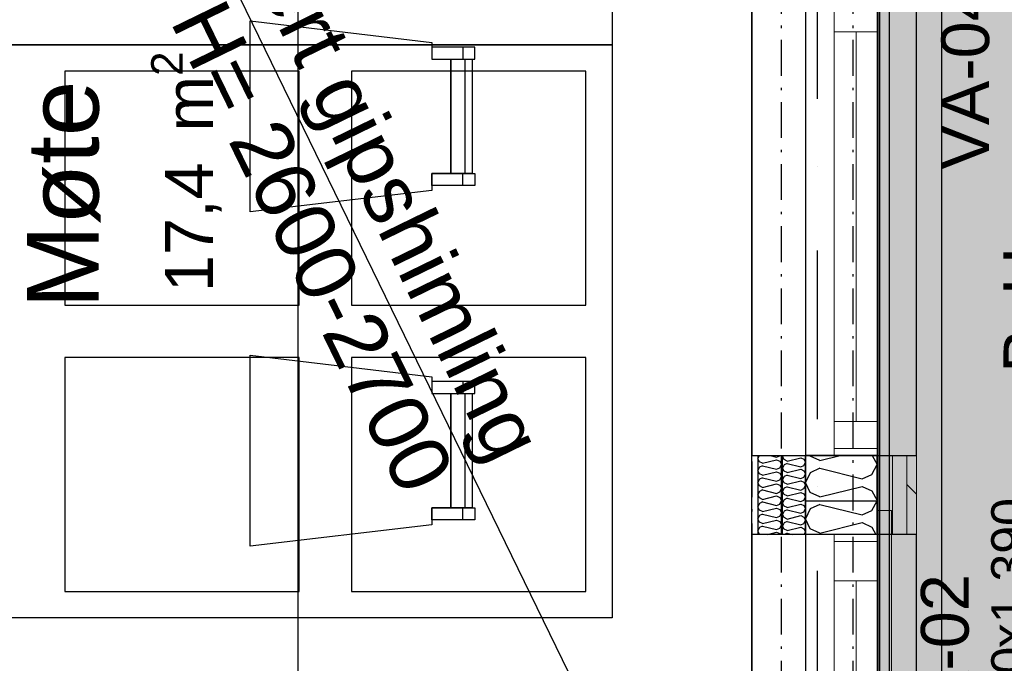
# Model space of a CAD drawing. Header units: millimetres. Extents: x -173281 to 144469, y -85977 to 83288.
# Tile 173 of 256: x -63123 to -61062, y -33917 to -32569. Entities that reach past the tile are written whole.
import ezdxf
from ezdxf.enums import TextEntityAlignment as Align

# ---------------------------------------------------------------- set-up
doc = ezdxf.new("R2010")
doc.units = ezdxf.units.MM
doc.header["$LTSCALE"] = 0.5
doc.header["$MEASUREMENT"] = 0
for name, pattern in [('Akselinje', [1500, 1000, -200, 100, -200]), ('Over snittplan', [260, 150, -50, 10, -50]), ('PLINE', [0]), ('Prikk & stiplet', [1340.555525, 705.555534, -352.777767, 0, -282.222223])]:
    doc.linetypes.add(name, pattern=pattern)
for name, color, linetype in [('223- Bjelker', 7, 'Continuous'), ('232- Ikke-bærende yttervegger', 7, 'Continuous'), ('232- Ikke-bærende yttervegger (Skravur)', 7, 'Continuous'), ('232- Ikke-bærende yttervegger (Skravur)(Nye konstruksjoner)', 7, 'Continuous'), ('232- Ikke-bærende yttervegger(Nye konstruksjoner)', 7, 'Continuous'), ('235- Utvendig kledning og overflate (Skravur)(Nye konstruksjoner)', 7, 'Continuous'), ('244- Vinduer_ dører_ foldevegger(Nye konstruksjoner)', 7, 'Continuous'), ('252- Gulv på grunn_ bunnplate', 7, 'Continuous'), ('256- Faste himlinger og overflatebehandling(Nye konstruksjoner)', 7, 'Continuous'), ('68-- Inventar (løst)(Nye konstruksjoner)', 7, 'Continuous'), ('82-- Modullinjer', 7, 'Continuous'), ('852- Teknisk_symbolsk informasjon_ bygning(Nye konstruksjoner)', 7, 'Continuous'), ('862- M___Nettoareal(Nye konstruksjoner)', 7, 'Continuous'), ('862- M___Nettoareal(Polylinje)(Nye konstruksjoner)', 7, 'Continuous'), ('862- M___Nettoareal(Tekst)(Nye konstruksjoner)', 7, 'Continuous')]:
    doc.layers.add(name, color=color, linetype=linetype)
for name, color, linetype, lineweight in [('234- Vinduer_ dører_ porter(Nye konstruksjoner)', 7, 'Continuous', 0), ('235- Utvendig kledning og overflate(Nye konstruksjoner)', 7, 'Continuous', 0), ('236- Innvendig kledning og overflate(Nye konstruksjoner)', 7, 'Continuous', 0)]:
    doc.layers.add(name, color=color, linetype=linetype, lineweight=lineweight)
doc.styles.add('GENERATED_STYLE_1', font='arial.ttf')
doc.styles.add('GENERATED_STYLE_2', font='arial.ttf')

# ---------------------------------------------------------------- blocks, each defined once
blk = doc.blocks.new('Møte_A-131_14', base_point=(-62705.9, -32058.9))
at = {"layer": '862- M___Nettoareal(Polylinje)(Nye konstruksjoner)', "linetype": 'PLINE', "flags": 128}
blk.add_lwpolyline([(-61590.7, -34721.9), (-61590.7, -29724.4), (-65073.2, -29724.4), (-65073.2, -34721.9)], close=True, dxfattribs=at)
at = {"layer": '862- M___Nettoareal(Tekst)(Nye konstruksjoner)', "insert": (-62847.8, -33139.8), "char_height": 100, "attachment_point": 1, "rotation": 90, "style": 'GENERATED_STYLE_1'}
blk.add_mtext('\\A1;{\\pql;\\pt0,12050;\\fArial|b0|i0|c0|p0;\\W1.000000;17,4\\fArial|b0|i0|c0|p0;\\W1.000000;\\A1{\\H.66x;\\S^  ;}\\fArial|b0|i0|c0|p0;\\W1.000000; m\\fArial|b0|i0|c0|p0;\\W1.000000;\\A1{\\H.66x;\\S2^  ;}}', dxfattribs=at)
at = {"layer": '862- M___Nettoareal(Tekst)(Nye konstruksjoner)', "style": 'GENERATED_STYLE_1'}
for tag, height, p in [('DUMMY_862', 150, (-63107.8, -32671.2)), ('ROOM_NAME', 150, (-63107.8, -33174.1)), ('DUMMY_861', 100, (-63265, -32773.9)), ('ROOM_NUMBER', 100, (-63265, -33162.7)), ('DUMMY_863', 100, (-62872.1, -33139.8))]:
    blk.add_attdef(tag, text='', height=height, rotation=90, dxfattribs=at).set_placement(p, align=Align.TOP_LEFT)
blk = doc.blocks.new('*X410')
at = {"layer": '232- Ikke-bærende yttervegger (Skravur)', "linetype": 'PLINE'}
for p, q in [((-61448, -33584.4), (-61468.4, -33593.7)), ((-61448, -33584.4), (-61360, -33606.4)), ((-61339.7, -33597.2), (-61328.4, -33576.9)), ((-61468.4, -33593.7), (-61478.2, -33614.4)), ((-61360, -33606.4), (-61339.7, -33597.2)), ((-61468.4, -33635.1), (-61478.2, -33614.4)), ((-61448, -33644.4), (-61360, -33622.4)), ((-61360, -33622.4), (-61339.7, -33631.6)), ((-61339.7, -33631.6), (-61331.2, -33646.9)), ((-61448, -33644.4), (-61468.4, -33635.1))]:
    blk.add_line(p, q, dxfattribs=at)
blk = doc.blocks.new('Vindustempel[39]', base_point=(-61328.2, -32721.9))
at = {"layer": '852- Teknisk_symbolsk informasjon_ bygning(Nye konstruksjoner)', "char_height": 100, "attachment_point": 1, "rotation": 90, "style": 'GENERATED_STYLE_1'}
for s, insert in [('\\A1;{\\pql;\\pt0,50;\\fArial|b0|i0|c0|p0;\\W1.000000;x1\xa0390\\fArial|b0|i0|c0|p0;\\W1.000000;\\A1{\\H.66x;\\S^  ;}\\fArial|b0|i0|c0|p0;\\W1.000000;\\fArial|b0|i0|c0|p0;\\W1.000000;\\A1{\\H.66x;\\S^  ;}}', (-61041, -32569.5)), ('\\A1;{\\pql;\\pt0,50;\\fArial|b0|i0|c0|p0;\\W1.000000;1\xa0490\\fArial|b0|i0|c0|p0;\\W1.000000;\\A1{\\H.66x;\\S^  ;}\\fArial|b0|i0|c0|p0;\\W1.000000;\\fArial|b0|i0|c0|p0;\\W1.000000;\\A1{\\H.66x;\\S^  ;}}', (-61041, -32912.7))]:
    blk.add_mtext(s, dxfattribs=dict(at, insert=insert))
at = {"layer": '852- Teknisk_symbolsk informasjon_ bygning(Nye konstruksjoner)', "style": 'GENERATED_STYLE_1'}
for tag, p in [('DUMMY_233', (-61063.9, -32157.8)), ('DUMMY_239', (-60435.3, -32912.7)), ('DUMMY_235', (-60749.6, -32935.6)), ('DUMMY_237', (-60592.4, -32935.6)), ('strSillValue', (-60906.7, -32935.6)), ('strUnitPrefix', (-61063.9, -33309)), ('DUMMY_234', (-60749.6, -33286.1)), ('DUMMY_236', (-60592.4, -33286.1)), ('DUMMY_238', (-60435.3, -33286.1)), ('strSillPrefix', (-60906.7, -33309))]:
    blk.add_attdef(tag, text='', height=100, rotation=90, dxfattribs=at).set_placement(p, align=Align.TOP_LEFT)
at = {"layer": '852- Teknisk_symbolsk informasjon_ bygning(Nye konstruksjoner)', "style": 'GENERATED_STYLE_2'}
blk.add_attdef('AC_WIDO_ID', text='', height=100, rotation=90, dxfattribs=at).set_placement((-61063.9, -32689.3), align=Align.BOTTOM_CENTER)
blk = doc.blocks.new('Vindu to-fags[43]')
at = {"layer": '234- Vinduer_ dører_ porter(Nye konstruksjoner)', "linetype": 'PLINE'}
for p, q in [((-61478.2, -33481.9), (-61478.2, -31961.9)), ((-61418.2, -31961.9), (-61418.2, -31976.9)), ((-61328.2, -33481.9), (-61328.2, -31961.9)), ((-61326.2, -31976.9), (-61326.2, -31961.9)), ((-61418.2, -31976.9), (-61418.2, -32058.9)), ((-61418.2, -31976.9), (-61326.2, -31976.9)), ((-61326.2, -32058.9), (-61326.2, -31976.9)), ((-61418.2, -32058.9), (-61326.2, -32058.9)), ((-61418.2, -32058.9), (-61418.2, -32512.9)), ((-61372.2, -32512.9), (-61372.2, -32058.9)), ((-61326.2, -32512.9), (-61326.2, -32058.9)), ((-61326.2, -32512.9), (-61418.2, -32512.9)), ((-61418.2, -32512.9), (-61418.2, -32566.9)), ((-61326.2, -32566.9), (-61326.2, -32512.9)), ((-61418.2, -32566.9), (-61418.2, -32594.9)), ((-61326.2, -32594.9), (-61326.2, -32566.9)), ((-61418.2, -32594.9), (-61326.2, -32594.9)), ((-61418.2, -32594.9), (-61418.2, -33410.9)), ((-61372.2, -33410.9), (-61372.2, -32594.9)), ((-61326.2, -33410.9), (-61326.2, -32594.9)), ((-61326.2, -33410.9), (-61418.2, -33410.9)), ((-61418.2, -33410.9), (-61418.2, -33466.9)), ((-61326.2, -33466.9), (-61326.2, -33410.9)), ((-61418.2, -33466.9), (-61418.2, -33481.9)), ((-61418.2, -33466.9), (-61326.2, -33466.9)), ((-61326.2, -33481.9), (-61326.2, -33466.9))]:
    blk.add_line(p, q, dxfattribs=at)
at = {"layer": '244- Vinduer_ dører_ foldevegger(Nye konstruksjoner)', "linetype": 'PLINE'}
for p, q in [((-61418.2, -31961.9), (-61478.2, -31961.9)), ((-61328.2, -31961.9), (-61418.2, -31961.9)), ((-61328.2, -31961.9), (-61418.2, -31961.9)), ((-61328.2, -31961.9), (-61328.2, -31954.9)), ((-61328.2, -31961.9), (-61328.2, -31954.9)), ((-61418.2, -33481.9), (-61478.2, -33481.9)), ((-61328.2, -33481.9), (-61418.2, -33481.9)), ((-61328.2, -33481.9), (-61418.2, -33481.9)), ((-61328.2, -33481.9), (-61328.2, -33488.9)), ((-61328.2, -33481.9), (-61328.2, -33488.9))]:
    blk.add_line(p, q, dxfattribs=at)
at = {"layer": '852- Teknisk_symbolsk informasjon_ bygning(Nye konstruksjoner)'}
ref = blk.add_blockref('Vindustempel[39]', (-61328.2, -32721.9), dxfattribs=at)
ref.add_attrib('AC_WIDO_ID', 'VA-04', dxfattribs={"color": 7, "height": 100, "rotation": 90, "style": 'GENERATED_STYLE_2'}).set_placement((-61063.9, -32689.3), align=Align.BOTTOM_CENTER)
ref.add_attrib('strUnitPrefix', 'BxH:', dxfattribs={"color": 7, "height": 100, "rotation": 90, "style": 'GENERATED_STYLE_1'}).set_placement((-61063.9, -33309), align=Align.TOP_LEFT)
ref.add_attrib('strSillValue', '910', dxfattribs={"color": 7, "height": 100, "rotation": 90, "style": 'GENERATED_STYLE_1'}).set_placement((-60906.7, -32935.6), align=Align.TOP_LEFT)
ref.add_attrib('strSillPrefix', 'Bh.:', dxfattribs={"color": 7, "height": 100, "rotation": 90, "style": 'GENERATED_STYLE_1'}).set_placement((-60906.7, -33309), align=Align.TOP_LEFT)
ref.add_attrib('DUMMY_235', '-', dxfattribs={"color": 7, "height": 100, "rotation": 90, "style": 'GENERATED_STYLE_1'}).set_placement((-60749.6, -32935.6), align=Align.TOP_LEFT)
ref.add_attrib('DUMMY_237', '-', dxfattribs={"color": 7, "height": 100, "rotation": 90, "style": 'GENERATED_STYLE_1'}).set_placement((-60592.4, -32935.6), align=Align.TOP_LEFT)
blk = doc.blocks.new('Vindustempel[41]', base_point=(-61328.2, -33956.9))
at = {"layer": '852- Teknisk_symbolsk informasjon_ bygning(Nye konstruksjoner)', "char_height": 75, "attachment_point": 1, "rotation": 90, "style": 'GENERATED_STYLE_1'}
for s, insert in [('\\A1;{\\pql;\\pt0,50;\\fArial|b0|i0|c0|p0;\\W1.000000;x1\xa0390\\fArial|b0|i0|c0|p0;\\W1.000000;\\A1{\\H.66x;\\S^  ;}\\fArial|b0|i0|c0|p0;\\W1.000000;\\fArial|b0|i0|c0|p0;\\W1.000000;\\A1{\\H.66x;\\S^  ;}}', (-61089.6, -33885.5)), ('\\A1;{\\pql;\\pt0,50;\\fArial|b0|i0|c0|p0;\\W1.000000;590\\fArial|b0|i0|c0|p0;\\W1.000000;\\A1{\\H.66x;\\S^  ;}\\fArial|b0|i0|c0|p0;\\W1.000000;\\fArial|b0|i0|c0|p0;\\W1.000000;\\A1{\\H.66x;\\S^  ;}}', (-61089.6, -34057.1)), ('\\A1;{\\pql;\\pt0,50;\\fArial|b0|i0|c0|p0;\\W1.000000;900\\fArial|b0|i0|c0|p0;\\W1.000000;\\A1{\\H.66x;\\S^  ;}\\fArial|b0|i0|c0|p0;\\W1.000000;\\fArial|b0|i0|c0|p0;\\W1.000000;\\A1{\\H.66x;\\S^  ;}}', (-60971.7, -34057.1))]:
    blk.add_mtext(s, dxfattribs=dict(at, insert=insert))
at = {"layer": '852- Teknisk_symbolsk informasjon_ bygning(Nye konstruksjoner)', "style": 'GENERATED_STYLE_1'}
for tag, p in [('DUMMY_233', (-61106.7, -33576.7)), ('DUMMY_234', (-60988.9, -33885.5)), ('DUMMY_236', (-60871, -34057.1)), ('DUMMY_238', (-60753.2, -34074.3)), ('DUMMY_240', (-60635.3, -34074.3)), ('strUnitPrefix', (-61106.7, -34354.3)), ('DUMMY_235', (-60871, -34337.2)), ('DUMMY_237', (-60753.2, -34337.2)), ('DUMMY_239', (-60635.3, -34337.2)), ('strSillPrefix', (-60988.9, -34354.3))]:
    blk.add_attdef(tag, text='', height=75, rotation=90, dxfattribs=at).set_placement(p, align=Align.TOP_LEFT)
at = {"layer": '852- Teknisk_symbolsk informasjon_ bygning(Nye konstruksjoner)', "style": 'GENERATED_STYLE_2'}
blk.add_attdef('AC_WIDO_ID', text='', height=100, rotation=90, dxfattribs=at).set_placement((-61106.7, -33924.3), align=Align.BOTTOM_CENTER)
blk = doc.blocks.new('Vindu[45]')
at = {"layer": '234- Vinduer_ dører_ porter(Nye konstruksjoner)', "linetype": 'PLINE'}
for p, q in [((-61328.2, -33596.9), (-61298.2, -33596.9)), ((-61298.2, -33596.9), (-61298.2, -34316.9)), ((-61478.2, -33646.9), (-61478.2, -34266.9)), ((-61418.2, -33661.9), (-61418.2, -33646.9)), ((-61328.2, -33646.9), (-61328.2, -34266.9)), ((-61326.2, -33646.9), (-61326.2, -33661.9)), ((-61418.2, -33743.9), (-61418.2, -33661.9)), ((-61418.2, -33661.9), (-61326.2, -33661.9)), ((-61326.2, -33661.9), (-61326.2, -33743.9)), ((-61326.2, -33743.9), (-61418.2, -33743.9)), ((-61418.2, -34169.9), (-61418.2, -33743.9)), ((-61372.2, -33743.9), (-61372.2, -34169.9)), ((-61326.2, -33743.9), (-61326.2, -34169.9)), ((-61418.2, -34251.9), (-61418.2, -34169.9)), ((-61418.2, -34169.9), (-61326.2, -34169.9)), ((-61326.2, -34169.9), (-61326.2, -34251.9)), ((-61418.2, -34266.9), (-61418.2, -34251.9)), ((-61418.2, -34251.9), (-61326.2, -34251.9)), ((-61326.2, -34251.9), (-61326.2, -34266.9)), ((-61298.2, -34316.9), (-61328.2, -34316.9))]:
    blk.add_line(p, q, dxfattribs=at)
at = {"layer": '244- Vinduer_ dører_ foldevegger(Nye konstruksjoner)', "linetype": 'PLINE'}
for p, q in [((-61328.2, -33646.9), (-61328.2, -33596.9)), ((-61418.2, -33646.9), (-61478.2, -33646.9)), ((-61328.2, -33646.9), (-61418.2, -33646.9)), ((-61328.2, -33646.9), (-61418.2, -33646.9)), ((-61418.2, -34266.9), (-61478.2, -34266.9)), ((-61328.2, -34266.9), (-61418.2, -34266.9)), ((-61328.2, -34266.9), (-61418.2, -34266.9)), ((-61328.2, -34266.9), (-61328.2, -34316.9))]:
    blk.add_line(p, q, dxfattribs=at)
at = {"layer": '852- Teknisk_symbolsk informasjon_ bygning(Nye konstruksjoner)'}
ref = blk.add_blockref('Vindustempel[41]', (-61328.2, -33956.9), dxfattribs=at)
ref.add_attrib('AC_WIDO_ID', 'VA-02', dxfattribs={"color": 7, "height": 100, "rotation": 90, "style": 'GENERATED_STYLE_2'}).set_placement((-61106.7, -33924.3), align=Align.BOTTOM_CENTER)
ref.add_attrib('strUnitPrefix', 'BxH:', dxfattribs={"color": 7, "height": 75, "rotation": 90, "style": 'GENERATED_STYLE_1'}).set_placement((-61106.7, -34354.3), align=Align.TOP_LEFT)
ref.add_attrib('strSillPrefix', 'Bh.:', dxfattribs={"color": 7, "height": 75, "rotation": 90, "style": 'GENERATED_STYLE_1'}).set_placement((-60988.9, -34354.3), align=Align.TOP_LEFT)
ref.add_attrib('DUMMY_238', '-', dxfattribs={"color": 7, "height": 75, "rotation": 90, "style": 'GENERATED_STYLE_1'}).set_placement((-60753.2, -34074.3), align=Align.TOP_LEFT)
ref.add_attrib('DUMMY_240', '-', dxfattribs={"color": 7, "height": 75, "rotation": 90, "style": 'GENERATED_STYLE_1'}).set_placement((-60635.3, -34074.3), align=Align.TOP_LEFT)
blk = doc.blocks.new('*X782')
at = {"layer": '232- Ikke-bærende yttervegger (Skravur)(Nye konstruksjoner)', "linetype": 'PLINE'}
for p, q in [((-61525.2, -33481.9), (-61526.2, -33483.9)), ((-61523, -33490.5), (-61526.2, -33483.9)), ((-61516.5, -33493.5), (-61488.4, -33486.4)), ((-61488.4, -33486.4), (-61481.9, -33489.4)), ((-61523, -33501.5), (-61526.2, -33508.2)), ((-61523, -33514.8), (-61526.2, -33508.2)), ((-61516.5, -33493.5), (-61523, -33490.5)), ((-61516.5, -33498.6), (-61523, -33501.5)), ((-61516.5, -33498.6), (-61488.4, -33505.6)), ((-61488.4, -33505.6), (-61481.9, -33502.6)), ((-61481.9, -33489.4), (-61478.2, -33496)), ((-61481.9, -33502.6), (-61478.2, -33496)), ((-61523, -33525.8), (-61526.2, -33532.4)), ((-61516.5, -33517.7), (-61523, -33514.8)), ((-61516.5, -33522.8), (-61523, -33525.8)), ((-61516.5, -33517.7), (-61488.4, -33510.7)), ((-61516.5, -33522.8), (-61488.4, -33529.9)), ((-61488.4, -33510.7), (-61481.9, -33513.7)), ((-61488.4, -33529.9), (-61481.9, -33526.9)), ((-61481.9, -33513.7), (-61478.2, -33520.3)), ((-61481.9, -33526.9), (-61478.2, -33520.3)), ((-61523, -33539.1), (-61526.2, -33532.4)), ((-61523, -33550.1), (-61526.2, -33556.7)), ((-61516.5, -33542), (-61523, -33539.1)), ((-61516.5, -33547.1), (-61523, -33550.1)), ((-61516.5, -33542), (-61488.4, -33535)), ((-61516.5, -33547.1), (-61488.4, -33554.2)), ((-61488.4, -33535), (-61481.9, -33537.9)), ((-61481.9, -33537.9), (-61478.2, -33544.6)), ((-61481.9, -33551.2), (-61478.2, -33544.6)), ((-61523, -33563.3), (-61526.2, -33556.7)), ((-61516.5, -33566.3), (-61523, -33563.3)), ((-61516.5, -33566.3), (-61488.4, -33559.3)), ((-61488.4, -33554.2), (-61481.9, -33551.2)), ((-61488.4, -33559.3), (-61481.9, -33562.2)), ((-61481.9, -33562.2), (-61478.2, -33568.9)), ((-61481.9, -33575.5), (-61478.2, -33568.9)), ((-61523, -33574.4), (-61526.2, -33581)), ((-61523, -33587.6), (-61526.2, -33581)), ((-61516.5, -33571.4), (-61523, -33574.4)), ((-61516.5, -33590.6), (-61523, -33587.6)), ((-61516.5, -33571.4), (-61488.4, -33578.4)), ((-61516.5, -33590.6), (-61488.4, -33583.6)), ((-61488.4, -33578.4), (-61481.9, -33575.5)), ((-61488.4, -33583.6), (-61481.9, -33586.5)), ((-61481.9, -33586.5), (-61478.2, -33593.1)), ((-61523, -33598.7), (-61526.2, -33605.3)), ((-61523, -33611.9), (-61526.2, -33605.3)), ((-61516.5, -33595.7), (-61523, -33598.7)), ((-61516.5, -33614.9), (-61523, -33611.9)), ((-61516.5, -33595.7), (-61488.4, -33602.7)), ((-61516.5, -33614.9), (-61488.4, -33607.8)), ((-61488.4, -33602.7), (-61481.9, -33599.8)), ((-61488.4, -33607.8), (-61481.9, -33610.8)), ((-61481.9, -33599.8), (-61478.2, -33593.1)), ((-61481.9, -33610.8), (-61478.2, -33617.4)), ((-61523, -33622.9), (-61526.2, -33629.6)), ((-61523, -33636.2), (-61526.2, -33629.6)), ((-61516.5, -33620), (-61523, -33622.9)), ((-61516.5, -33620), (-61488.4, -33627)), ((-61516.5, -33639.2), (-61488.4, -33632.1)), ((-61488.4, -33627), (-61481.9, -33624.1)), ((-61488.4, -33632.1), (-61481.9, -33635.1)), ((-61481.9, -33624.1), (-61478.2, -33617.4)), ((-61516.5, -33639.2), (-61523, -33636.2)), ((-61516.5, -33644.3), (-61522.4, -33646.9)), ((-61516.5, -33644.3), (-61505.8, -33646.9)), ((-61481.9, -33635.1), (-61478.2, -33641.7)), ((-61481.1, -33646.9), (-61478.2, -33641.7))]:
    blk.add_line(p, q, dxfattribs=at)
blk = doc.blocks.new('*X788')
at = {"layer": '232- Ikke-bærende yttervegger (Skravur)(Nye konstruksjoner)', "linetype": 'PLINE'}
for p, q in [((-61575.3, -33481.9), (-61578.2, -33487.9)), ((-61574.9, -33494.8), (-61578.2, -33487.9)), ((-61552.1, -33481.9), (-61538.8, -33485.3)), ((-61538.8, -33485.3), (-61532, -33482.2)), ((-61532, -33482.2), (-61531.9, -33481.9)), ((-61574.9, -33506.3), (-61578.2, -33513.2)), ((-61568.1, -33497.9), (-61574.9, -33494.8)), ((-61568.1, -33503.2), (-61574.9, -33506.3)), ((-61568.1, -33497.9), (-61538.8, -33490.6)), ((-61568.1, -33503.2), (-61538.8, -33510.6)), ((-61538.8, -33490.6), (-61532, -33493.7)), ((-61538.8, -33510.6), (-61532, -33507.5)), ((-61532, -33493.7), (-61528.2, -33500.6)), ((-61532, -33507.5), (-61528.2, -33500.6)), ((-61574.9, -33520.1), (-61578.2, -33513.2)), ((-61568.1, -33523.2), (-61574.9, -33520.1)), ((-61568.1, -33528.5), (-61574.9, -33531.6)), ((-61568.1, -33523.2), (-61538.8, -33515.9)), ((-61568.1, -33528.5), (-61538.8, -33535.9)), ((-61538.8, -33515.9), (-61532, -33519)), ((-61532, -33519), (-61528.2, -33525.9)), ((-61532, -33532.8), (-61528.2, -33525.9)), ((-61574.9, -33531.6), (-61578.2, -33538.5)), ((-61574.9, -33545.4), (-61578.2, -33538.5)), ((-61568.1, -33548.5), (-61574.9, -33545.4)), ((-61568.1, -33548.5), (-61538.8, -33541.2)), ((-61538.8, -33535.9), (-61532, -33532.8)), ((-61538.8, -33541.2), (-61532, -33544.2)), ((-61532, -33544.2), (-61528.2, -33551.2)), ((-61574.9, -33556.9), (-61578.2, -33563.8)), ((-61574.9, -33570.7), (-61578.2, -33563.8)), ((-61568.1, -33553.8), (-61574.9, -33556.9)), ((-61568.1, -33573.8), (-61574.9, -33570.7)), ((-61568.1, -33553.8), (-61538.8, -33561.1)), ((-61568.1, -33573.8), (-61538.8, -33566.5)), ((-61538.8, -33561.1), (-61532, -33558.1)), ((-61538.8, -33566.5), (-61532, -33569.5)), ((-61532, -33558.1), (-61528.2, -33551.2)), ((-61532, -33569.5), (-61528.2, -33576.4)), ((-61574.9, -33582.2), (-61578.2, -33589.1)), ((-61574.9, -33596), (-61578.2, -33589.1)), ((-61568.1, -33579.1), (-61574.9, -33582.2)), ((-61568.1, -33579.1), (-61538.8, -33586.4)), ((-61538.8, -33586.4), (-61532, -33583.4)), ((-61532, -33583.4), (-61528.2, -33576.4)), ((-61574.9, -33607.5), (-61578.2, -33614.4)), ((-61568.1, -33599.1), (-61574.9, -33596)), ((-61568.1, -33604.4), (-61574.9, -33607.5)), ((-61568.1, -33599.1), (-61538.8, -33591.8)), ((-61568.1, -33604.4), (-61538.8, -33611.7)), ((-61538.8, -33591.8), (-61532, -33594.8)), ((-61538.8, -33611.7), (-61532, -33608.6)), ((-61532, -33594.8), (-61528.2, -33601.7)), ((-61532, -33608.6), (-61528.2, -33601.7)), ((-61574.9, -33621.3), (-61578.2, -33614.4)), ((-61568.1, -33624.4), (-61574.9, -33621.3)), ((-61568.1, -33629.7), (-61574.9, -33632.8)), ((-61568.1, -33624.4), (-61538.8, -33617)), ((-61568.1, -33629.7), (-61538.8, -33637)), ((-61538.8, -33617), (-61532, -33620.1)), ((-61532, -33620.1), (-61528.2, -33627)), ((-61532, -33633.9), (-61528.2, -33627)), ((-61574.9, -33632.8), (-61578.2, -33639.7)), ((-61574.9, -33646.6), (-61578.2, -33639.7)), ((-61574.1, -33646.9), (-61574.9, -33646.6)), ((-61557.2, -33646.9), (-61538.8, -33642.3)), ((-61538.8, -33637), (-61532, -33633.9)), ((-61538.8, -33642.3), (-61532, -33645.4)), ((-61532, -33645.4), (-61531.2, -33646.9))]:
    blk.add_line(p, q, dxfattribs=at)
blk = doc.blocks.new('*X1137')
at = {"layer": '232- Ikke-bærende yttervegger (Skravur)(Nye konstruksjoner)', "linetype": 'PLINE'}
for p, q in [((-61468.4, -33483.4), (-61469, -33481.9)), ((-61448, -33492.6), (-61468.4, -33483.4)), ((-61448, -33492.6), (-61405.4, -33481.9)), ((-61338.6, -33481.9), (-61328.2, -33500.6)), ((-61448, -33508.5), (-61468.4, -33517.8)), ((-61448, -33508.5), (-61360, -33530.5)), ((-61339.7, -33521.3), (-61328.2, -33500.6)), ((-61468.4, -33517.8), (-61478.2, -33538.5)), ((-61360, -33530.5), (-61339.7, -33521.3)), ((-61468.4, -33559.2), (-61478.2, -33538.5)), ((-61448, -33568.5), (-61360, -33546.5)), ((-61360, -33546.5), (-61339.7, -33555.7)), ((-61448, -33568.5), (-61468.4, -33559.2)), ((-61339.7, -33555.7), (-61328.2, -33576.4)), ((-61328.4, -33576.9), (-61328.2, -33576.4))]:
    blk.add_line(p, q, dxfattribs=at)
blk = doc.blocks.new('Spisebordlayout rektangulær[115]', base_point=(-63040.7, -32771.9))
at = {"layer": '68-- Inventar (løst)(Nye konstruksjoner)', "linetype": 'PLINE'}
for p, q in [((-62195.7, -32627.2), (-62195.7, -32652.2)), ((-62190.7, -32891.6), (-62190.7, -32652.2)), ((-62195.7, -32916.6), (-62195.7, -32891.6)), ((-62195.7, -33327.2), (-62195.7, -33352.2)), ((-62190.7, -33591.6), (-62190.7, -33352.2)), ((-62195.7, -33616.6), (-62195.7, -33591.6))]:
    blk.add_line(p, q, dxfattribs=at)
at = {"layer": '68-- Inventar (løst)(Nye konstruksjoner)', "linetype": 'PLINE', "flags": 128}
for points in [[(-63540.7, -34521.9), (-63540.7, -31021.9), (-62540.7, -31021.9), (-62540.7, -34521.9)], [(-62640.7, -32971.9), (-62640.7, -32571.9), (-62260.7, -32617.2), (-62260.7, -32652.2), (-62220.7, -32652.2), (-62220.7, -32891.6), (-62260.7, -32891.6), (-62260.7, -32926.7)], [(-62260.7, -32627.2), (-62260.7, -32652.2), (-62170.7, -32652.2), (-62170.7, -32627.2)], [(-62220.7, -32891.6), (-62220.7, -32652.2), (-62175.7, -32652.2), (-62175.7, -32891.6)], [(-62260.7, -32916.6), (-62260.7, -32891.6), (-62170.7, -32891.6), (-62170.7, -32916.6)], [(-62640.7, -33671.9), (-62640.7, -33271.9), (-62260.7, -33317.2), (-62260.7, -33352.2), (-62220.7, -33352.2), (-62220.7, -33591.6), (-62260.7, -33591.6), (-62260.7, -33626.7)], [(-62260.7, -33327.2), (-62260.7, -33352.2), (-62170.7, -33352.2), (-62170.7, -33327.2)], [(-62220.7, -33591.6), (-62220.7, -33352.2), (-62175.7, -33352.2), (-62175.7, -33591.6)], [(-62260.7, -33616.6), (-62260.7, -33591.6), (-62170.7, -33591.6), (-62170.7, -33616.6)]]:
    blk.add_lwpolyline(points, close=True, dxfattribs=at)
blk = doc.blocks.new('Standard grid marker[180]', base_point=(-61478.2, 26434.4))
at = {"layer": '82-- Modullinjer', "linetype": 'Akselinje'}
blk.add_line((-61478.2, 26234.4), (-61478.2, -50174.4), dxfattribs=at)
at = {"layer": '82-- Modullinjer', "style": 'GENERATED_STYLE_2'}
for tag, p in [('AC_MarkerText_1_0', (-61605.7, 26644.4)), ('AC_MarkerText_1_1', (-61605.7, -50664.4))]:
    blk.add_attdef(tag, text='', height=175, rotation=90, dxfattribs=at).set_placement(p, align=Align.TOP_CENTER)

msp = doc.modelspace()

# ---------------------------------------------------------------- hatches: boundary and pattern name
at = {"layer": '232- Ikke-bærende yttervegger (Skravur)(Nye konstruksjoner)', "linetype": 'Continuous'}
h = msp.add_hatch(dxfattribs=at)
h.set_pattern_fill('Gips', color=256, style=0, pattern_type=2)
h.set_pattern_definition([(90, (0, 0), (-86.60254, 0), [0, -50]), (90, (-43.3, 25), (-86.60254, 0), [0, -50])])
h.paths.add_polyline_path([(-61578.2, -33481.9), (-61590.7, -33481.9), (-61590.7, -33646.9), (-61578.2, -33646.9)])
msp.add_hatch(color=256, dxfattribs=at).paths.add_polyline_path([(-61526.2, -33481.9), (-61528.2, -33481.9), (-61528.2, -33646.9), (-61526.2, -33646.9)])
at = {"layer": '235- Utvendig kledning og overflate (Skravur)(Nye konstruksjoner)', "linetype": 'Continuous'}
h = msp.add_hatch(dxfattribs=at)
h.set_pattern_fill('Prikker_tett', color=256, style=0, pattern_type=2)
h.set_pattern_definition([(0, (0, 0), (0, 43.30127), [0, -25]), (0, (12.5, 21.65), (0, 43.30127), [0, -25])])
h.paths.add_polyline_path([(-61326.2, -33481.9), (-61328.2, -33481.9), (-61328.2, -33646.9), (-61326.2, -33646.9)])
h = msp.add_hatch(dxfattribs=at)
h.set_pattern_fill('Skrålinjer_2', color=256, style=0, pattern_type=2)
h.set_pattern_definition([(135, (0, 0), (56.56854, 56.56854), [80, 0])])
h.paths.add_polyline_path([(-61266.2, -33646.9), (-61246.2, -33646.9), (-61246.2, -33481.9), (-61266.2, -33481.9)])
at = {"layer": '256- Faste himlinger og overflatebehandling(Nye konstruksjoner)', "linetype": 'Continuous'}
msp.add_hatch(color=256, dxfattribs=at).paths.add_polyline_path([(-77573.2, -45166.9), (-76163.2, -45166.9), (-76163.2, -46156.9), (-69793.2, -46156.9), (-66143.2, -46186.9), (-60353.2, -46186.9), (-60353.2, -43186.9), (-59123.2, -43186.9), (-59123.2, -36146.9), (-60353.2, -36146.9), (-60353.2, -12056.9), (-61323.2, -12056.9), (-61323.2, -14921.9), (-61193.2, -14921.9), (-61193.2, -15296.9), (-61378.2, -15296.9), (-61378.2, -25536.9), (-61193.2, -25536.9), (-61193.2, -25911.9), (-61323.2, -25911.9), (-61323.2, -37221.9), (-60173.2, -37221.9), (-60173.2, -42061.9), (-61323.2, -42061.9), (-61323.2, -43961.9), (-70863.2, -43961.9), (-70863.2, -45161.9), (-75178.2, -45161.9), (-75178.2, -43961.9), (-76398.2, -43961.9), (-76398.2, -44096.9), (-76683.2, -44096.9), (-76683.2, -39207.9), (-77573.2, -39207.9)])

# ---------------------------------------------------------------- linework, layer by layer
at = {"layer": '223- Bjelker', "linetype": 'Over snittplan'}
for p, q in [((-61528.2, -35416.9), (-61528.2, -25816.9)), ((-61378.2, -35416.9), (-61378.2, -25816.9))]:
    msp.add_line(p, q, dxfattribs=at)
at = {"layer": '223- Bjelker', "linetype": 'Prikk & stiplet'}
msp.add_line((-61453.2, -35416.9), (-61453.2, -25816.9), dxfattribs=at)
at = {"layer": '232- Ikke-bærende yttervegger', "linetype": 'PLINE'}
msp.add_line((-61328.2, -33646.9), (-61328.2, -33596.9), dxfattribs=at)
at = {"layer": '232- Ikke-bærende yttervegger', "linetype": 'PLINE', "flags": 128}
for points in [[(-61303.2, -25911.9), (-61303.2, -37091.9)], [(-61193.2, -37091.9), (-61193.2, -25911.9)], [(-61478.2, -33481.9), (-61478.2, -33576.9)], [(-61328.2, -33576.9), (-61328.2, -33481.9)], [(-61478.2, -33576.9), (-61328.2, -33576.9)], [(-61478.2, -33576.9), (-61478.2, -33646.9)], [(-61328.2, -33646.9), (-61328.2, -33576.9)]]:
    msp.add_lwpolyline(points, dxfattribs=at)
at = {"layer": '232- Ikke-bærende yttervegger(Nye konstruksjoner)', "linetype": 'PLINE'}
for p, q in [((-61578.2, -33481.9), (-61578.2, -33646.9)), ((-61528.2, -33646.9), (-61528.2, -33481.9)), ((-61526.2, -33646.9), (-61526.2, -33481.9))]:
    msp.add_line(p, q, dxfattribs=at)
at = {"layer": '232- Ikke-bærende yttervegger(Nye konstruksjoner)', "linetype": 'PLINE', "flags": 128}
for points in [[(-61590.7, -31961.9), (-61590.7, -33481.9)], [(-61246.2, -33481.9), (-61246.2, -31961.9)], [(-61590.7, -33481.9), (-61578.2, -33481.9)], [(-61578.2, -33481.9), (-61528.2, -33481.9)], [(-61528.2, -33481.9), (-61526.2, -33481.9)], [(-61526.2, -33481.9), (-61478.2, -33481.9)], [(-61478.2, -33646.9), (-61478.2, -33481.9)], [(-61478.2, -33481.9), (-61328.2, -33481.9)], [(-61478.2, -33481.9), (-61478.2, -33576.9)], [(-61328.2, -33481.9), (-61326.2, -33481.9)], [(-61328.2, -33576.9), (-61328.2, -33481.9)], [(-61326.2, -33481.9), (-61296.2, -33481.9)], [(-61296.2, -33481.9), (-61266.2, -33481.9)], [(-61266.2, -33481.9), (-61246.2, -33481.9)], [(-61590.7, -33646.9), (-61590.7, -34266.9)], [(-61578.2, -33646.9), (-61590.7, -33646.9)], [(-61528.2, -33646.9), (-61578.2, -33646.9)], [(-61526.2, -33646.9), (-61528.2, -33646.9)], [(-61478.2, -33646.9), (-61526.2, -33646.9)], [(-61418.2, -33646.9), (-61478.2, -33646.9)], [(-61328.2, -33646.9), (-61418.2, -33646.9)], [(-61326.2, -33646.9), (-61328.2, -33646.9)], [(-61296.2, -33646.9), (-61326.2, -33646.9)], [(-61266.2, -33646.9), (-61296.2, -33646.9)], [(-61246.2, -33646.9), (-61266.2, -33646.9)], [(-61246.2, -34266.9), (-61246.2, -33646.9)]]:
    msp.add_lwpolyline(points, dxfattribs=at)
at = {"layer": '235- Utvendig kledning og overflate(Nye konstruksjoner)', "linetype": 'PLINE'}
for p, q in [((-61326.2, -33481.9), (-61326.2, -33646.9)), ((-61296.2, -33646.9), (-61296.2, -33481.9)), ((-61266.2, -33646.9), (-61266.2, -33481.9))]:
    msp.add_line(p, q, dxfattribs=at)
at = {"layer": '235- Utvendig kledning og overflate(Nye konstruksjoner)', "linetype": 'PLINE', "flags": 128}
for points in [[(-61328.2, -33481.9), (-61328.2, -33646.9)], [(-61246.2, -33646.9), (-61246.2, -33481.9)]]:
    msp.add_lwpolyline(points, dxfattribs=at)
at = {"layer": '236- Innvendig kledning og overflate(Nye konstruksjoner)', "linetype": 'PLINE', "flags": 128}
msp.add_lwpolyline([(-61590.7, -33481.9), (-61590.7, -33646.9)], dxfattribs=at)
at = {"layer": '252- Gulv på grunn_ bunnplate', "linetype": 'PLINE', "flags": 128}
msp.add_lwpolyline([(-77653.7, -28236.4), (-76468.2, -28236.4), (-76468.2, -25956.9), (-68648.2, -25956.9), (-68648.2, -14971.9), (-68648.2, -14846.9), (-70768.2, -14846.9), (-70768.2, -11941.9), (-75053.7, -11941.9), (-75053.7, 2273.1), (-74818.2, 2273.1), (-74818.2, 4673.1), (-63042.7, 4673.1), (-63042.7, 2373.1), (-61492.7, 2373.1), (-61492.7, -15001.9), (-65023.2, -15001.9), (-65023.2, -14971.9), (-65037.7, -14971.9), (-65037.7, -25831.9), (-61478.2, -25831.9), (-61478.2, -37386.4), (-60337.7, -37386.4), (-60337.7, -41897.4), (-61487.7, -41897.4), (-61487.7, -43697.4), (-63278.2, -43697.4), (-63278.2, -41936.9), (-63428.2, -41936.9), (-63428.2, -43701.9), (-65168.2, -43701.9), (-65168.2, -43797.4), (-71027.7, -43797.4), (-71027.7, -44997.4), (-75013.7, -44997.4), (-75013.7, -43797.4), (-76238.2, -43797.4), (-76238.2, -38801.9), (-77653.7, -38801.9)], close=True, dxfattribs=at)
at = {"layer": '256- Faste himlinger og overflatebehandling(Nye konstruksjoner)', "linetype": 'PLINE'}
msp.add_line((-61590.7, -34721.9), (-64025.7, -29724.4), dxfattribs=at)
at = {"layer": '256- Faste himlinger og overflatebehandling(Nye konstruksjoner)', "linetype": 'Over snittplan', "flags": 128}
msp.add_lwpolyline([(-77573.2, -45166.9), (-76163.2, -45166.9), (-76163.2, -46156.9), (-69793.2, -46156.9), (-66143.2, -46186.9), (-60353.2, -46186.9), (-60353.2, -43186.9), (-59123.2, -43186.9), (-59123.2, -36146.9), (-60353.2, -36146.9), (-60353.2, -12056.9), (-61323.2, -12056.9), (-61323.2, -14921.9), (-61193.2, -14921.9), (-61193.2, -15296.9), (-61378.2, -15296.9), (-61378.2, -25536.9), (-61193.2, -25536.9), (-61193.2, -25911.9), (-61323.2, -25911.9), (-61323.2, -37221.9), (-60173.2, -37221.9), (-60173.2, -42061.9), (-61323.2, -42061.9), (-61323.2, -43961.9), (-70863.2, -43961.9), (-70863.2, -45161.9), (-75178.2, -45161.9), (-75178.2, -43961.9), (-76398.2, -43961.9), (-76398.2, -44096.9), (-76683.2, -44096.9), (-76683.2, -39207.9), (-77573.2, -39207.9)], close=True, dxfattribs=at)
at = {"layer": '256- Faste himlinger og overflatebehandling(Nye konstruksjoner)', "linetype": 'PLINE', "flags": 128}
msp.add_lwpolyline([(-77573.2, -45166.9), (-76163.2, -45166.9), (-76163.2, -46156.9), (-69793.2, -46156.9), (-66143.2, -46186.9), (-60353.2, -46186.9), (-60353.2, -43186.9), (-59123.2, -43186.9), (-59123.2, -36146.9), (-60353.2, -36146.9), (-60353.2, -12056.9), (-61323.2, -12056.9), (-61323.2, -14921.9), (-61193.2, -14921.9), (-61193.2, -15296.9), (-61378.2, -15296.9), (-61378.2, -25536.9), (-61193.2, -25536.9), (-61193.2, -25911.9), (-61323.2, -25911.9), (-61323.2, -37221.9), (-60173.2, -37221.9), (-60173.2, -42061.9), (-61323.2, -42061.9), (-61323.2, -43961.9), (-70863.2, -43961.9), (-70863.2, -45161.9), (-75178.2, -45161.9), (-75178.2, -43961.9), (-76398.2, -43961.9), (-76398.2, -44096.9), (-76683.2, -44096.9), (-76683.2, -39207.9), (-77573.2, -39207.9)], close=True, dxfattribs=at)
at = {"layer": '256- Faste himlinger og overflatebehandling(Nye konstruksjoner)', "linetype": 'Over snittplan', "flags": 128}
msp.add_lwpolyline([(-61590.7, -29724.4), (-61590.7, -34721.9)], dxfattribs=at)
at = {"layer": '256- Faste himlinger og overflatebehandling(Nye konstruksjoner)', "linetype": 'PLINE'}
for points in [[(-61883.2, -32621.9), (-63683.2, -32621.9), (-63683.2, -31421.9), (-61883.2, -31421.9)], [(-61883.2, -33821.9), (-63683.2, -33821.9), (-63683.2, -32621.9), (-61883.2, -32621.9)], [(-62538.2, -33166.9), (-62538.2, -32676.9), (-63028.2, -32676.9), (-63028.2, -33166.9)], [(-61938.2, -33166.9), (-61938.2, -32676.9), (-62428.2, -32676.9), (-62428.2, -33166.9)], [(-62538.2, -33766.9), (-62538.2, -33276.9), (-63028.2, -33276.9), (-63028.2, -33766.9)], [(-61938.2, -33766.9), (-61938.2, -33276.9), (-62428.2, -33276.9), (-62428.2, -33766.9)]]:
    msp.add_lwpolyline(points, close=True, dxfattribs=at)

# ---------------------------------------------------------------- block references
at = {"layer": '232- Ikke-bærende yttervegger'}
msp.add_blockref('*X410', (0, 0), dxfattribs=at)
at = {"layer": '232- Ikke-bærende yttervegger(Nye konstruksjoner)'}
for name in ['*X788', '*X782', '*X1137']:
    msp.add_blockref(name, (0, 0), dxfattribs=at)
at = {"layer": '244- Vinduer_ dører_ foldevegger(Nye konstruksjoner)', "linetype": 'PLINE'}
for name in ['Vindu to-fags[43]', 'Vindu[45]']:
    msp.add_blockref(name, (0, 0), dxfattribs=at)
at = {"layer": '68-- Inventar (løst)(Nye konstruksjoner)', "linetype": 'PLINE'}
msp.add_blockref('Spisebordlayout rektangulær[115]', (-63040.7, -32771.9), dxfattribs=at)
at = {"layer": '82-- Modullinjer', "linetype": 'PLINE'}
msp.add_blockref('Standard grid marker[180]', (-61478.2, 26434.4), dxfattribs=at)
at = {"layer": '862- M___Nettoareal(Nye konstruksjoner)', "linetype": 'Continuous'}
ref = msp.add_blockref('Møte_A-131_14', (-62705.9, -32058.9), dxfattribs=at)
ref.add_attrib('ROOM_NAME', 'Møte', dxfattribs={"layer": '862- M___Nettoareal(Tekst)(Nye konstruksjoner)', "color": 7, "height": 150, "rotation": 90, "style": 'GENERATED_STYLE_1'}).set_placement((-63107.8, -33174.1), align=Align.TOP_LEFT)

# ---------------------------------------------------------------- texts
at = {"layer": '256- Faste himlinger og overflatebehandling(Nye konstruksjoner)', "linetype": 'Continuous', "char_height": 125, "rotation": 295.9774, "style": 'GENERATED_STYLE_1'}
for s, insert, attachment_point in [('\\A1;{\\pql;\\fArial|b0|i0|c0|p0;\\W1.000000;Skråande\\fArial|b0|i0|c0|p0;\\W1.000000; perforert gipshimling}', (-63062.8, -31312.9), 1), ('\\A1;{\\pql;\\fArial|b0|i0|c0|p0;\\W1.000000;H= 2600-\\fArial|b0|i0|c0|p0;\\W1.000000;2700}', (-62810.8, -32573.1), 7)]:
    msp.add_mtext(s, dxfattribs=dict(at, insert=insert, attachment_point=attachment_point))

doc.saveas('drawing.dxf')
